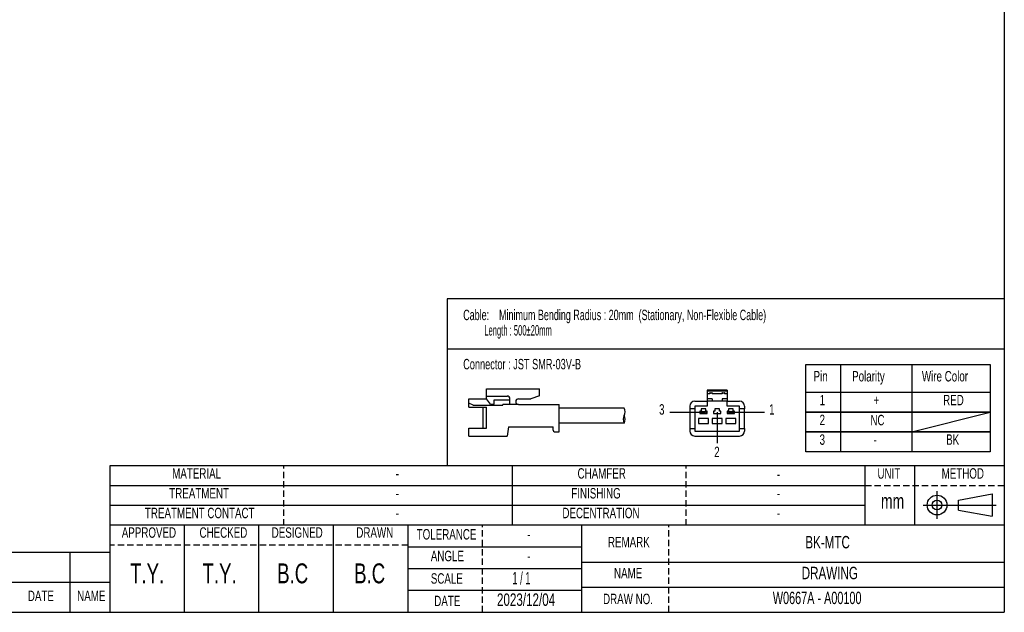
# Model space of a CAD drawing. Extents: x 3.2 to 81.8, y 2.2 to 57.9.
# Tile 2 of 3: x 42.2 to 81.8, y 2.2 to 26. Entities that reach past the tile are written whole.
import ezdxf
from ezdxf.enums import TextEntityAlignment as Align

# ---------------------------------------------------------------- set-up
doc = ezdxf.new("R2010")
doc.units = 0
doc.header["$LTSCALE"] = 0.2
doc.linetypes.add('HIDDEN', pattern=[1.905, 1.27, -0.635])
doc.layers.get('0').update_dxf_attribs({"linetype": 'CONTINUOUS'})
doc.layers.add('00_FORMAT', color=7, linetype='CONTINUOUS')
doc.layers.add('00_FORMAT-DASH', color=7, linetype='HIDDEN')

# ---------------------------------------------------------------- blocks, each defined once
blk = doc.blocks.new('SW_NOTE_0')
at = {"color": 0, "linetype": 'CONTINUOUS', "width": 0.7}
blk.add_text('2', height=0.42, dxfattribs=at).set_placement((0, 0), align=Align.BOTTOM_LEFT)
blk = doc.blocks.new('SW_NOTE_0_1')
at = {"color": 0, "linetype": 'CONTINUOUS', "width": 0.7}
blk.add_text('1', height=0.42, dxfattribs=at).set_placement((0, 0), align=Align.BOTTOM_LEFT)
blk = doc.blocks.new('SW_NOTE_0_2')
at = {"color": 0, "linetype": 'CONTINUOUS', "width": 0.7}
blk.add_text('3', height=0.42, dxfattribs=at).set_placement((0, 0), align=Align.BOTTOM_LEFT)
blk = doc.blocks.new('圖塊11')
at = {"color": 7, "linetype": 'CONTINUOUS'}
for p, q in [((0.705, 2.825), (2.845, 2.825)), ((0.705, 2.425), (0.705, 2.825)), ((0.705, 2.825), (2.845, 2.825)), ((0.705, 2.425), (0.705, 2.825)), ((2.845, 2.546), (2.845, 2.825)), ((10.394, 2.777), (9.594, 2.777)), ((9.594, 2.777), (9.594, 2.731)), ((10.394, 2.777), (10.394, 2.731)), ((0, 2.088), (0, 2.425)), ((0, 2.425), (0.705, 2.425)), ((0, 2.088), (0, 2.425)), ((0, 2.425), (0.705, 2.425)), ((0.705, 2.531), (1.551, 2.531)), ((0.705, 2.531), (1.551, 2.531)), ((0.871, 2.215), (0.705, 2.425)), ((0.871, 2.215), (0.705, 2.425)), ((1.024, 2.215), (1.024, 2.389)), ((1.024, 2.389), (1.649, 2.389)), ((1.024, 2.215), (1.024, 2.389)), ((1.024, 2.389), (1.649, 2.389)), ((1.649, 2.2), (1.649, 2.43)), ((1.649, 2.2), (1.649, 2.43)), ((1.999, 2.425), (2.499, 2.425)), ((1.999, 2.425), (2.499, 2.425)), ((2.845, 2.546), (2.499, 2.425)), ((2.845, 2.546), (2.499, 2.425)), ((10.394, 2.731), (9.594, 2.731)), ((9.594, 2.731), (9.594, 2.627)), ((9.694, 2.627), (9.594, 2.627)), ((9.594, 2.627), (9.594, 2.427)), ((9.794, 2.427), (9.594, 2.427)), ((9.594, 2.427), (9.594, 2.327)), ((9.674, 2.627), (9.674, 2.629)), ((9.714, 2.667), (9.694, 2.647)), ((9.694, 2.647), (9.694, 2.627)), ((9.794, 2.647), (9.694, 2.647)), ((9.714, 2.669), (9.714, 2.667)), ((9.714, 2.669), (9.774, 2.669)), ((9.714, 2.667), (9.774, 2.667)), ((9.774, 2.669), (9.774, 2.667)), ((9.774, 2.667), (9.794, 2.647)), ((9.794, 2.647), (9.794, 2.627)), ((10.194, 2.627), (9.794, 2.627)), ((9.794, 2.427), (9.794, 2.327)), ((9.814, 2.629), (9.814, 2.627)), ((10.174, 2.627), (10.174, 2.629)), ((10.214, 2.667), (10.194, 2.647)), ((10.194, 2.647), (10.194, 2.627)), ((10.294, 2.647), (10.194, 2.647)), ((10.394, 2.427), (10.194, 2.427)), ((10.194, 2.427), (10.194, 2.327)), ((10.214, 2.669), (10.214, 2.667)), ((10.214, 2.669), (10.274, 2.669)), ((10.214, 2.667), (10.274, 2.667)), ((10.274, 2.669), (10.274, 2.667)), ((10.274, 2.667), (10.294, 2.647)), ((10.294, 2.647), (10.294, 2.627)), ((10.394, 2.627), (10.294, 2.627)), ((10.314, 2.629), (10.314, 2.627)), ((10.394, 2.731), (10.394, 2.627)), ((10.394, 2.627), (10.394, 2.427)), ((10.394, 2.427), (10.394, 2.327)), ((0.168, 2.17), (0, 2.248)), ((0.168, 2.17), (0, 2.248)), ((0, 2.088), (0.705, 2.088)), ((0, 2.088), (0.705, 2.088)), ((0.168, 2.17), (1.372, 2.17)), ((0.168, 2.17), (1.372, 2.17)), ((0.574, 1.249), (0.574, 2.088)), ((0.574, 1.249), (0.574, 2.088)), ((0.705, 1.249), (0.705, 2.088)), ((0.705, 1.249), (0.705, 2.088)), ((0.871, 2.215), (1.024, 2.215)), ((0.871, 2.215), (1.024, 2.215)), ((1.999, 2.2), (1.372, 2.2)), ((1.372, 2.17), (1.372, 2.2)), ((1.999, 2.2), (1.372, 2.2)), ((1.372, 2.17), (1.372, 2.2)), ((1.999, 2.2), (3.64, 2.2)), ((1.999, 2.2), (3.64, 2.2)), ((3.64, 1.1), (3.64, 2.2)), ((3.64, 1.1), (3.64, 2.2)), ((6.25, 2.05), (3.64, 2.05)), ((8.894, 2.127), (8.894, 2.027)), ((9.094, 2.027), (8.894, 2.027)), ((8.894, 2.027), (8.894, 1.227)), ((9.094, 2.327), (9.594, 2.327)), ((9.094, 2.127), (9.094, 2.027)), ((9.594, 2.127), (9.094, 2.127)), ((9.094, 2.027), (9.094, 1.227)), ((9.544, 2.027), (9.344, 2.027)), ((9.344, 2.027), (9.344, 1.927)), ((9.544, 1.927), (9.544, 2.027)), ((9.594, 2.327), (9.594, 2.127)), ((9.794, 2.327), (9.594, 2.327)), ((10.194, 2.327), (9.794, 2.327)), ((9.894, 2.027), (9.894, 1.927)), ((10.094, 2.027), (9.894, 2.027)), ((10.094, 1.927), (10.094, 2.027)), ((10.394, 2.327), (10.194, 2.327)), ((10.394, 2.127), (10.394, 2.327)), ((10.394, 2.327), (10.894, 2.327)), ((10.894, 2.127), (10.394, 2.127)), ((10.644, 2.027), (10.444, 2.027)), ((10.444, 2.027), (10.444, 1.927)), ((10.644, 1.927), (10.644, 2.027)), ((10.894, 2.027), (10.894, 2.127)), ((11.094, 2.027), (10.894, 2.027)), ((10.894, 1.227), (10.894, 2.027)), ((11.094, 2.127), (11.094, 2.027)), ((11.094, 1.227), (11.094, 2.027)), ((9.42, 1.877), (8.093, 1.877)), ((9.644, 1.627), (9.244, 1.627)), ((9.244, 1.627), (9.244, 1.427)), ((9.344, 1.927), (9.294, 1.927)), ((9.294, 1.927), (9.294, 1.827)), ((9.294, 1.827), (9.594, 1.827)), ((9.319, 1.837), (9.319, 1.917)), ((9.319, 1.917), (9.414, 1.917)), ((9.414, 1.837), (9.319, 1.837)), ((9.414, 1.917), (9.394, 1.897)), ((9.434, 1.897), (9.394, 1.897)), ((9.394, 1.857), (9.394, 1.897)), ((9.394, 1.857), (9.434, 1.857)), ((9.394, 1.857), (9.414, 1.837)), ((9.414, 1.917), (9.444, 1.917)), ((9.444, 1.837), (9.414, 1.837)), ((9.444, 1.912), (9.434, 1.897)), ((9.434, 1.897), (9.434, 1.857)), ((9.434, 1.857), (9.444, 1.842)), ((9.444, 1.917), (9.444, 1.912)), ((9.444, 1.917), (9.474, 1.917)), ((9.454, 1.897), (9.444, 1.912)), ((9.444, 1.842), (9.454, 1.857)), ((9.444, 1.842), (9.444, 1.837)), ((9.474, 1.837), (9.444, 1.837)), ((9.454, 1.857), (9.454, 1.897)), ((9.494, 1.897), (9.454, 1.897)), ((9.454, 1.857), (9.494, 1.857)), ((9.494, 1.897), (9.474, 1.917)), ((9.474, 1.917), (9.569, 1.917)), ((9.474, 1.837), (9.494, 1.857)), ((9.569, 1.837), (9.474, 1.837)), ((9.494, 1.897), (9.494, 1.857)), ((9.594, 1.927), (9.544, 1.927)), ((9.569, 1.917), (9.569, 1.837)), ((9.594, 1.827), (9.594, 1.927)), ((9.644, 1.427), (9.644, 1.627)), ((10.194, 1.627), (9.794, 1.627)), ((9.794, 1.627), (9.794, 1.427)), ((9.844, 1.927), (9.844, 1.827)), ((9.894, 1.927), (9.844, 1.927)), ((9.844, 1.827), (10.144, 1.827)), ((9.989, 1.884), (9.989, 0.645)), ((10.144, 1.927), (10.094, 1.927)), ((10.144, 1.827), (10.144, 1.927)), ((10.194, 1.427), (10.194, 1.627)), ((10.344, 1.627), (10.344, 1.427)), ((10.744, 1.627), (10.344, 1.627)), ((10.444, 1.927), (10.394, 1.927)), ((10.394, 1.927), (10.394, 1.827)), ((10.394, 1.827), (10.694, 1.827)), ((10.419, 1.837), (10.419, 1.917)), ((10.419, 1.917), (10.514, 1.917)), ((10.514, 1.837), (10.419, 1.837)), ((10.514, 1.917), (10.494, 1.897)), ((10.534, 1.897), (10.494, 1.897)), ((10.494, 1.857), (10.494, 1.897)), ((10.494, 1.857), (10.534, 1.857)), ((10.494, 1.857), (10.514, 1.837)), ((10.514, 1.917), (10.544, 1.917)), ((10.544, 1.837), (10.514, 1.837)), ((10.544, 1.912), (10.534, 1.897)), ((10.534, 1.897), (10.534, 1.857)), ((10.534, 1.857), (10.544, 1.842)), ((10.544, 1.917), (10.544, 1.912)), ((10.544, 1.917), (10.574, 1.917)), ((10.554, 1.897), (10.544, 1.912)), ((10.544, 1.842), (10.554, 1.857)), ((10.544, 1.842), (10.544, 1.837)), ((10.574, 1.837), (10.544, 1.837)), ((10.554, 1.857), (10.554, 1.897)), ((10.594, 1.897), (10.554, 1.897)), ((10.554, 1.857), (10.594, 1.857)), ((11.895, 1.877), (10.568, 1.877)), ((10.594, 1.897), (10.574, 1.917)), ((10.574, 1.917), (10.669, 1.917)), ((10.574, 1.837), (10.594, 1.857)), ((10.669, 1.837), (10.574, 1.837)), ((10.594, 1.897), (10.594, 1.857)), ((10.694, 1.927), (10.644, 1.927)), ((10.669, 1.917), (10.669, 1.837)), ((10.694, 1.827), (10.694, 1.927)), ((10.744, 1.427), (10.744, 1.627)), ((0, 0.925), (0, 1.249)), ((0, 1.249), (0.705, 1.249)), ((0, 0.925), (0, 1.249)), ((0, 1.249), (0.705, 1.249)), ((1.6, 1.3), (1.54, 0.925)), ((1.6, 1.3), (3.389, 1.3)), ((1.6, 1.3), (3.389, 1.3)), ((3.389, 1.16), (3.389, 1.3)), ((3.389, 1.16), (3.389, 1.3)), ((6.25, 1.45), (3.64, 1.45)), ((8.894, 1.227), (9.094, 1.227)), ((8.894, 1.227), (8.894, 1.127)), ((9.094, 1.227), (9.094, 1.127)), ((9.244, 1.427), (9.644, 1.427)), ((9.794, 1.427), (10.194, 1.427)), ((10.344, 1.427), (10.744, 1.427)), ((10.894, 1.227), (11.094, 1.227)), ((10.894, 1.127), (10.894, 1.227)), ((11.094, 1.227), (11.094, 1.127)), ((0, 0.925), (1.54, 0.925)), ((0, 0.925), (1.54, 0.925)), ((3.449, 1.1), (3.64, 1.1)), ((3.449, 1.1), (3.64, 1.1)), ((9.094, 1.127), (10.894, 1.127)), ((9.094, 0.927), (10.894, 0.927))]:
    blk.add_line(p, q, dxfattribs=at)
for centre, radius, start, end in [((1.549, 2.43), 0.101, 0, 91.5352), ((1.549, 2.43), 0.101, 0, 91.5352), ((1.999, 2.312), 0.113, 90, 270), ((1.999, 2.312), 0.113, 90, 270), ((9.714, 2.629), 0.04, 90, 179.9999), ((9.675, 2.648), 0.0192, 267.4024, 357.1429), ((9.774, 2.629), 0.04, 0, 90), ((9.814, 2.648), 0.0192, 182.8572, 272.5975), ((10.214, 2.629), 0.04, 90, 180.0001), ((10.175, 2.648), 0.0192, 267.4027, 357.143), ((10.274, 2.629), 0.04, 359.9999, 90), ((10.314, 2.648), 0.0192, 182.8571, 272.5973), ((6.01, 1.9), 0.283, 327.9946, 32.0054), ((9.094, 2.127), 0.2, 90, 180), ((10.894, 2.127), 0.2, 0, 90), ((6.49, 1.6), 0.283, 147.9946, 212.0054), ((6.01, 1.6), 0.283, 327.9946, 32.0054), ((3.449, 1.16), 0.06, 180, 270), ((3.449, 1.16), 0.06, 180, 270), ((9.094, 1.127), 0.2, 180, 270), ((10.894, 1.127), 0.2, 270, 0)]:
    blk.add_arc(centre, radius, start, end, dxfattribs=at)
for name, p in [('SW_NOTE_0_2', (7.655, 1.662)), ('SW_NOTE_0_1', (12.087, 1.662)), ('SW_NOTE_0', (9.874, -0.05))]:
    blk.add_blockref(name, p, dxfattribs=at)
blk = doc.blocks.new('SW_NOTE_0_3')
at = {"color": 0, "linetype": 'CONTINUOUS', "width": 0.7}
blk.add_text('1', height=0.42, dxfattribs=at).set_placement((0, 0), align=Align.BOTTOM_LEFT)
blk = doc.blocks.new('SW_NOTE_0_4')
at = {"color": 0, "linetype": 'CONTINUOUS', "width": 0.7}
blk.add_text('3', height=0.42, dxfattribs=at).set_placement((0, 0), align=Align.BOTTOM_LEFT)
blk = doc.blocks.new('SW_NOTE_0_5')
at = {"color": 0, "linetype": 'CONTINUOUS', "width": 0.7}
blk.add_text('2', height=0.42, dxfattribs=at).set_placement((0, 0), align=Align.BOTTOM_LEFT)
blk = doc.blocks.new('SW_NOTE_0_6')
at = {"color": 0, "linetype": 'CONTINUOUS', "width": 0.7}
blk.add_text('Pin', height=0.42, dxfattribs=at).set_placement((0, 0), align=Align.BOTTOM_LEFT)
blk = doc.blocks.new('SW_NOTE_0_7')
at = {"color": 0, "linetype": 'CONTINUOUS', "width": 0.7}
blk.add_text('Polarity', height=0.42, dxfattribs=at).set_placement((0, 0), align=Align.BOTTOM_LEFT)
blk = doc.blocks.new('SW_NOTE_0_8')
at = {"color": 0, "linetype": 'CONTINUOUS', "width": 0.7}
blk.add_text('Wire Color', height=0.42, dxfattribs=at).set_placement((0, 0), align=Align.BOTTOM_LEFT)
blk = doc.blocks.new('SW_NOTE_0_9')
at = {"color": 0, "linetype": 'CONTINUOUS', "width": 0.7}
blk.add_text('+', height=0.42, dxfattribs=at).set_placement((0, 0), align=Align.BOTTOM_LEFT)
blk = doc.blocks.new('SW_NOTE_0_10')
at = {"color": 0, "linetype": 'CONTINUOUS', "width": 0.7}
blk.add_text('NC', height=0.42, dxfattribs=at).set_placement((0, 0), align=Align.BOTTOM_LEFT)
blk = doc.blocks.new('SW_NOTE_0_11')
at = {"color": 0, "linetype": 'CONTINUOUS', "width": 0.7}
blk.add_text('-', height=0.42, dxfattribs=at).set_placement((0, 0), align=Align.BOTTOM_LEFT)
blk = doc.blocks.new('SW_NOTE_0_12')
at = {"color": 0, "linetype": 'CONTINUOUS', "width": 0.7}
blk.add_text('RED', height=0.42, dxfattribs=at).set_placement((0, 0), align=Align.BOTTOM_LEFT)
blk = doc.blocks.new('SW_NOTE_0_13')
at = {"color": 0, "linetype": 'CONTINUOUS', "width": 0.7}
blk.add_text('BK', height=0.42, dxfattribs=at).set_placement((0, 0), align=Align.BOTTOM_LEFT)
blk = doc.blocks.new('圖塊12')
at = {"color": 7, "linetype": 'CONTINUOUS'}
for p, q in [((0, 3.505), (7.418, 3.505)), ((0, 2.4), (0, 3.505)), ((1.387, 3.505), (1.387, 0)), ((4.258, 3.505), (4.258, 0)), ((7.418, 3.505), (7.418, 0)), ((0, 1.6), (0, 2.4)), ((0, 2.4), (7.418, 2.4)), ((0, 0.8), (0, 1.6)), ((0, 1.6), (7.418, 1.6)), ((7.418, 1.6), (0, 1.6)), ((4.258, 0.8), (7.418, 1.6)), ((7.418, 0.8), (0, 0.8)), ((0, 0), (0, 0.8)), ((0, 0.8), (7.418, 0.8)), ((7.418, 0), (0, 0))]:
    blk.add_line(p, q, dxfattribs=at)
for name, p in [('SW_NOTE_0_6', (0.306, 2.703)), ('SW_NOTE_0_7', (1.86, 2.703)), ('SW_NOTE_0_8', (4.667, 2.703)), ('SW_NOTE_0_3', (0.549, 1.744)), ('SW_NOTE_0_9', (2.715, 1.744)), ('SW_NOTE_0_12', (5.522, 1.744)), ('SW_NOTE_0_5', (0.549, 0.948)), ('SW_NOTE_0_10', (2.594, 0.94)), ('SW_NOTE_0_4', (0.549, 0.154)), ('SW_NOTE_0_11', (2.715, 0.154)), ('SW_NOTE_0_13', (5.644, 0.154))]:
    blk.add_blockref(name, p, dxfattribs=at)
blk = doc.blocks.new('SW_NOTE_0_15')
at = {"color": 0, "linetype": 'CONTINUOUS'}
for s, width, p in [('Cable:    Minimum Bending Radius : 20mm  (Stationary, Non-Flexible Cable)', 0.642466, (0, 0)), ('          Length : 500±20mm', 0.544444, (0, -0.62))]:
    blk.add_text(s, height=0.42, dxfattribs=dict(at, width=width)).set_placement(p, align=Align.BOTTOM_LEFT)

msp = doc.modelspace()

# ---------------------------------------------------------------- linework, layer by layer
at = {"color": 7, "linetype": 'CONTINUOUS'}
for p, q in [((79.0952, 5.9558), (79.0952, 7.0758)), ((79.9599, 6.7186), (81.3192, 6.9608)), ((81.3192, 6.9608), (81.3192, 6.0709)), ((78.5352, 6.5158), (81.4792, 6.5158)), ((79.9599, 6.3131), (79.9599, 6.7186)), ((79.9599, 6.3131), (81.3192, 6.0709)), ((64.8025, 2.2), (64.8025, 5.7))]:
    msp.add_line(p, q, dxfattribs=at)
for radius in [0.3981, 0.1993]:
    msp.add_circle((79.0952, 6.5158), radius, dxfattribs=at)
at = {"layer": '00_FORMAT', "color": 7}
for p, q in [((81.8025, 57.2), (81.8025, 2.2)), ((59.3733, 14.8147), (59.3733, 8.1)), ((81.8025, 14.8147), (59.3733, 14.8147)), ((81.8025, 12.7906), (59.3733, 12.7906)), ((45.8025, 8.1), (45.8025, 2.2)), ((81.8025, 8.1), (45.8025, 8.1)), ((62.0025, 5.6987), (62.0025, 8.1)), ((76.2025, 5.6987), (76.2025, 8.0987)), ((78.2025, 5.6987), (78.2025, 8.0987)), ((45.8025, 7.3), (76.2025, 7.3)), ((76.2025, 6.5), (45.8025, 6.5)), ((81.8025, 5.7), (45.8025, 5.7)), ((48.8025, 2.2), (48.8025, 5.7)), ((51.8025, 2.2), (51.8025, 5.7)), ((54.8025, 2.2), (54.8025, 5.7)), ((57.8025, 2.2), (57.8025, 5.7)), ((64.8025, 4.825), (57.8025, 4.825)), ((45.8025, 4.6), (26.8025, 4.6)), ((44.2025, 3.4), (44.2025, 4.6)), ((81.8025, 4.2), (64.8025, 4.2)), ((64.8025, 3.95), (57.8025, 3.95)), ((45.8025, 3.4), (26.8025, 3.4)), ((44.2025, 2.2), (44.2025, 3.4)), ((81.8025, 3.2), (64.8025, 3.2)), ((64.8025, 3.075), (57.8025, 3.075)), ((3.2025, 2.2), (81.8025, 2.2))]:
    msp.add_line(p, q, dxfattribs=at)
at = {"layer": '00_FORMAT-DASH', "color": 7, "linetype": 'HIDDEN'}
for p, q in [((52.8025, 5.6987), (52.8025, 8.0987)), ((69.0025, 5.6987), (69.0025, 8.0987)), ((76.2025, 7.3), (81.8025, 7.3)), ((68.3025, 2.2), (68.3025, 5.7)), ((57.8025, 4.9), (45.8025, 4.9))]:
    msp.add_line(p, q, dxfattribs=at)
at = {"layer": '00_FORMAT-DASH', "color": 7}
msp.add_line((60.8025, 2.2), (60.8025, 5.7), dxfattribs=at)

# ---------------------------------------------------------------- block references
at = {"color": 7, "linetype": 'CONTINUOUS'}
msp.add_blockref('SW_NOTE_0_15', (60.0228, 13.8303), dxfattribs=at)
at = {"layer": '00_FORMAT'}
for name, p in [('圖塊12', (73.8188, 8.6594)), ('圖塊11', (60.2514, 8.3666))]:
    msp.add_blockref(name, p, dxfattribs=at)

# ---------------------------------------------------------------- texts
at = {"color": 7, "linetype": 'CONTINUOUS'}
for s, height, width, p in [('Connector : JST SMR-03V-B', 0.42, 0.658, (60.0228, 11.8502)), ('MATERIAL', 0.42, 0.7, (48.3105, 7.4525)), ('CHAMFER', 0.42, 0.7, (64.6258, 7.4525)), ('UNIT', 0.42, 0.7, (76.698, 7.4513)), ('METHOD', 0.42, 0.7, (79.2805, 7.4513)), ('-', 0.42, 0.7, (57.3064, 7.4525)), ('-', 0.42, 0.7, (72.6443, 7.4211)), ('TREATMENT', 0.42, 0.7, (48.1924, 6.6538)), ('FINISHING', 0.42, 0.7, (64.3748, 6.6538)), ('-', 0.42, 0.7, (57.3064, 6.6538)), ('-', 0.42, 0.7, (72.6521, 6.6538)), ('mm', 0.6, 0.7, (76.8377, 6.1929)), ('TREATMENT CONTACT', 0.42, 0.7, (47.213, 5.8602)), ('DECENTRATION', 0.42, 0.7, (64.0158, 5.8602)), ('-', 0.42, 0.7, (57.3064, 5.8602)), ('-', 0.42, 0.7, (72.6521, 5.8602)), ('APPROVED', 0.42, 0.7, (46.2813, 5.0734)), ('CHECKED', 0.42, 0.7, (49.4099, 5.0734)), ('DESIGNED', 0.42, 0.7, (52.3144, 5.0734)), ('DRAWN', 0.42, 0.7, (55.7213, 5.0734)), ('TOLERANCE', 0.42, 0.7, (58.152, 5.0031)), ('-', 0.42, 0.7, (62.5975, 5.0031)), ('REMARK', 0.42, 0.7, (65.8492, 4.6872)), ('BK-MTC', 0.5, 0.7, (73.7937, 4.6222)), ('ANGLE', 0.42, 0.7, (58.7191, 4.1298)), ('-', 0.42, 0.7, (62.5975, 4.1298)), ('T.Y.', 0.8, 0.7, (46.6153, 3.1269)), ('T.Y.', 0.8, 0.7, (49.5315, 3.1271)), ('B.C', 0.8, 0.7, (52.5362, 3.1271)), ('B.C', 0.8, 0.7, (55.634, 3.1271)), ('NAME', 0.42, 0.7, (66.0936, 3.4413)), ('DRAWING', 0.5, 0.7, (73.6482, 3.3809)), ('SCALE', 0.42, 0.7, (58.7191, 3.2258)), ('1 / 1', 0.5, 0.56, (62.0028, 3.1739)), ('DATE', 0.42, 0.7, (42.5003, 2.5252)), ('NAME', 0.42, 0.7, (44.4871, 2.5252)), ('DATE', 0.42, 0.7, (58.8578, 2.321)), ('2023/12/04', 0.5, 0.7, (61.3822, 2.3095)), ('DRAW NO.', 0.42, 0.7, (65.6521, 2.4018)), ('W0667A - A00100', 0.5, 0.653333, (72.4843, 2.3799))]:
    msp.add_text(s, height=height, dxfattribs=dict(at, width=width)).set_placement(p, align=Align.BOTTOM_LEFT)

doc.saveas('drawing.dxf')
